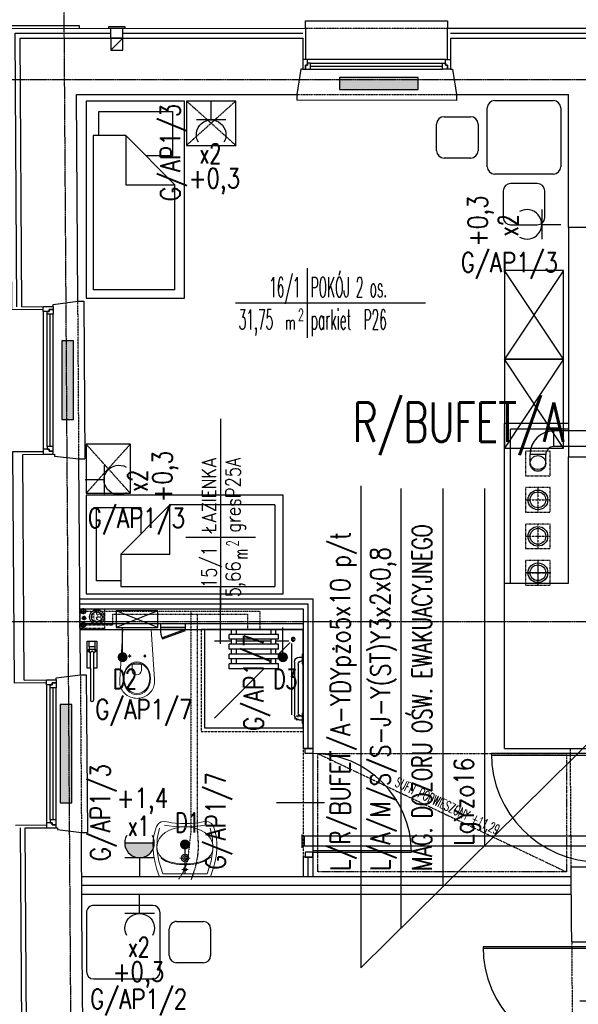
# Model space of a CAD drawing. Header units: inches. Extents: x -145354 to -97635, y 38777 to 78670.
# Tile 87 of 231: x -142799 to -142232, y 50668 to 51667. Entities that reach past the tile are written whole.
import ezdxf
from ezdxf.enums import TextEntityAlignment as Align

# ---------------------------------------------------------------- set-up
doc = ezdxf.new("R2010")
doc.units = ezdxf.units.IN
doc.header["$MEASUREMENT"] = 0
for name, pattern in [('00-inst$0$DASHDOT', [1, 0.5, -0.25, 0, -0.25]), ('CENTER', [2, 1.25, -0.25, 0.25, -0.25]), ('DASHDOT', [1, 0.5, -0.25, 0, -0.25]), ('DASHED', [0.75, 0.5, -0.25]), ('DASHED2', [0.375, 0.25, -0.125]), ('DIVIDE', [31.75, 12.7, -6.35, 0, -6.35, 0, -6.35]), ('HIDDEN', [0.375, 0.25, -0.125])]:
    doc.linetypes.add(name, pattern=pattern)
doc.layers.get('0').update_dxf_attribs({"color": 101})
for name, color, linetype in [('Drz---drzwi', 5, 'Continuous'), ('E-OPIS_POM', 6, 'Continuous'), ('E35', 6, 'Continuous'), ('E50', 3, 'Continuous'), ('Ins-kan', 54, 'Continuous'), ('Ins-went', 141, 'Continuous'), ('Ins-went-opis', 141, 'Continuous'), ('Ins-wod', 152, 'Continuous'), ('m-went-wywiew', 1, 'Continuous'), ('Mw-cr-rury', 160, 'DIVIDE'), ('Mw-wc-rury', 160, 'DASHDOT'), ('Okn---okna', 5, 'Continuous'), ('Os-osie glowne', 8, 'CENTER'), ('piony_K_nr', 240, 'Continuous'), ('Pzt-chodniki', 8, 'Continuous'), ('Pzt-drogi-hatch', 253, 'Continuous'), ('Sc-cegla pelna', 32, 'Continuous'), ('Sc-gazobeton', 45, 'Continuous'), ('Sc-gk', 120, 'Continuous'), ('Sc-gk-hatch', 8, 'Continuous'), ('Sc-izolacja term-obrys', 132, 'Continuous'), ('Sc-izolacja term-styropian', 151, 'STYROPIAN-KA'), ('Sc-kamien', 31, 'Continuous'), ('Sc-nad', 5, 'DASHED2'), ('Sc-nadproza kon', 5, 'DASHED2'), ('stelaż_wc', 64, 'Continuous'), ('Suf-widok', 8, 'Continuous'), ('W-idok', 9, 'Continuous'), ('W-otwor-strop', 126, 'Continuous'), ('Wyp-grzejniki', 56, 'Continuous'), ('Wyp-meble', 155, 'Continuous'), ('Wyp-sanitar', 131, 'Continuous')]:
    doc.layers.add(name, color=color, linetype=linetype)
doc.styles.add('KA wymiar', font='romans.shx', dxfattribs={"width": 0.6})
doc.styles.add('ROMANS', font='romans', dxfattribs={"width": 0.85})
doc.styles.add('TYTUL2', font='ARIAL.TTF')
doc.linetypes.add('BATTING', pattern='A,0.0001,-0.1,[134,ltypeshp.shx,S=0.1,R=0,X=-0.1,Y=0],-0.2,[134,ltypeshp.shx,S=0.1,R=180,X=0.1,Y=0],-0.1', length=0.4001)
doc.linetypes.add('STYROPIAN-KA', pattern='A,0.0001,-0.1,[135,ltypeshp.shx,S=0.1,R=0,X=-0.1,Y=0],0,[135,ltypeshp.shx,S=0.1,R=180,X=0.1,Y=0],-0.1', length=0.2001)

# ---------------------------------------------------------------- blocks, each defined once
blk = doc.blocks.new('pow')
for p, q in [((0, 0.523), (0, -0.523)), ((-1.075, 0), (1.78, 0))]:
    blk.add_line(p, q)
at = {"style": 'KA wymiar', "width": 0.6}
for s, height, p in [('2', 0.18, (-0.139, -0.27)), ('m', 0.21, (-0.333, -0.401))]:
    blk.add_text(s, height=height, dxfattribs=at).set_placement(p)
at = {"style": 'KA wymiar'}
for tag, width, p in [('01', 0.7, (-0.131, 0.084)), ('000.00', 0.6, (-0.364, -0.401))]:
    blk.add_attdef(tag, text='', height=0.3, dxfattribs=dict(at, width=width)).set_placement(p, align=Align.RIGHT)
blk.add_attdef('POMIESZCZENIE', (0.071, 0.084), '', height=0.3, dxfattribs=at)
at = {"style": 'KA wymiar', "width": 0.8}
blk.add_attdef('POSADZKA', (0.071, -0.401), '', height=0.3, dxfattribs=at)
blk = doc.blocks.new('g2')
at = {"layer": 'E35'}
blk.add_line((15, 19.27), (-15, 19.27), dxfattribs=at)
blk.add_arc((0, 34.27), 15, 150, 30, dxfattribs=at)
at = {"layer": 'E50'}
blk.add_line((0, 19.27), (0, 0), dxfattribs=at)
blk = doc.blocks.new('G1')
at = {"layer": 'E35'}
blk.add_hatch(color=256, dxfattribs=at).paths.add_polyline_path([(10, 22.85), (-10, 22.85, 1)])
for p, q in [((-10, 22.85), (10, 22.85)), ((10, 12.85), (-10, 12.85))]:
    blk.add_line(p, q, dxfattribs=at)
blk.add_arc((0, 22.85), 10, 150, 30, dxfattribs=at)
at = {"layer": 'E50'}
blk.add_line((0, 12.85), (0, 0), dxfattribs=at)
blk = doc.blocks.new('_0630_stolik_wyposazenie')
for p, q in [((-7.47, 37.33), (-67.2, 37.33)), ((-118.53, 21), (-91.47, 21)), ((-74.67, 29.87), (-74.67, -29.87)), ((0, -29.87), (0, 29.87)), ((-126, -13.53), (-126, 13.53)), ((-84, 13.53), (-84, -13.53)), ((-91.47, -21), (-118.53, -21)), ((-67.2, -37.33), (-7.47, -37.33))]:
    blk.add_line(p, q)
for centre, start, end in [((-67.2, 29.87), 90, 180), ((-7.47, 29.87), 0, 90), ((-118.53, 13.53), 90, 180), ((-91.47, 13.53), 0, 90), ((-118.53, -13.53), 180, 270), ((-91.47, -13.53), 270, 0), ((-67.2, -29.87), 180, 270), ((-7.47, -29.87), 270, 0)]:
    blk.add_arc(centre, 7.47, start, end)
blk = doc.blocks.new('loz033')
blk.add_lwpolyline([(0, 200), (100, 200), (100, 0), (0, 0)], close=True)
for points in [[(86.95, 164.84), (86.95, 189.43), (12.36, 189.43), (12.36, 144.44), (39.36, 144.44)], [(9.76, 114.84), (59.76, 164.84)], [(59.76, 164.84), (59.76, 114.84), (9.76, 114.84)], [(59.76, 164.84), (92.64, 164.84), (92.64, 8.3)], [(9.76, 8.3), (9.76, 114.84)], [(9.76, 8.3), (92.64, 8.3)]]:
    blk.add_lwpolyline(points)
blk = doc.blocks.new('_STOLIK')
for p, q in [((46815.26, 22383.48), (46842.33, 22383.48)), ((46807.8, 22348.94), (46807.8, 22376.01)), ((46849.8, 22376.01), (46849.8, 22348.94)), ((46842.33, 22341.48), (46815.26, 22341.48)), ((46791.46, 22264.94), (46791.46, 22324.68)), ((46798.93, 22332.14), (46858.66, 22332.14)), ((46866.13, 22324.68), (46866.13, 22264.94)), ((46774.5, 22315.81), (46747.43, 22315.81)), ((46739.96, 22308.34), (46739.96, 22281.28)), ((46781.96, 22281.28), (46781.96, 22308.34)), ((46747.43, 22273.81), (46774.5, 22273.81)), ((46858.66, 22257.48), (46798.93, 22257.48))]:
    blk.add_line(p, q)
for centre, start, end in [((46815.26, 22376.01), 90, 180), ((46842.33, 22376.01), 0, 90), ((46815.26, 22348.94), 180, 270), ((46842.33, 22348.94), 270, 0), ((46798.93, 22324.68), 90, 180), ((46858.66, 22324.68), 0, 90), ((46747.43, 22308.34), 90, 180), ((46774.5, 22308.34), 0, 90), ((46747.43, 22281.28), 180, 270), ((46774.5, 22281.28), 270, 0), ((46798.93, 22264.94), 180, 270), ((46858.66, 22264.94), 270, 0)]:
    blk.add_arc(centre, 7.47, start, end)
blk = doc.blocks.new('_szafka_nocna')
blk.add_lwpolyline([(-25, 0), (25, 0), (25, -45), (-25, -45)], close=True)
at = {"linetype": 'DASHED2'}
for points in [[(25, 0), (-25, -45)], [(-25, 0), (25, -45)]]:
    blk.add_lwpolyline(points, dxfattribs=at)
blk = doc.blocks.new('_0630_szafa_1os')
blk.add_lwpolyline([(-90, 0), (-90, -60), (0, -60), (0, 0)], close=True)
for points in [[(-90, 0), (0, -60)], [(0, 0), (-90, -60)]]:
    blk.add_lwpolyline(points)
blk = doc.blocks.new('_GJKHGJ')
at = {"ltscale": 25}
for p, q in [((-8, -5), (-8, 0)), ((-8, 0), (-8, -5)), ((0, 0), (-8, 0)), ((0, -5), (0, 0)), ((0, -5), (0, 0)), ((-8, -115), (-8, -5)), ((-8, -5), (0, -5)), ((-19.7, -60), (28.9, -60)), ((-8, -115), (0, -115)), ((-8, -120), (-8, -115)), ((0, -115), (0, -120)), ((0, -115), (0, -120)), ((0, -120), (-8, -120))]:
    blk.add_line(p, q, dxfattribs=at)
at = {"ltscale": 7}
for p, q in [((-8, -5), (-118, -5)), ((-8, -6.8), (-117.99, -6.8))]:
    blk.add_line(p, q, dxfattribs=at)
blk.add_arc((-8, -5), 110, 180, 270)
blk = doc.blocks.new('_0630_BRODZIK_NIEPELNOSPRAWNI')
for p, q in [((27.51, -5), (27.51, 0)), ((32.51, -5), (32.51, 0)), ((25.01, -10), (25.01, -5)), ((25.01, -5), (75.01, -5)), ((67.51, -5), (67.51, 0)), ((72.51, -5), (72.51, 0)), ((75.01, -10), (75.01, -5)), ((11.25, -86.65), (11.25, -14.3)), ((25.01, -25.01), (13.26, -13.26)), ((27.51, -11.56), (14.61, -11.56)), ((25.01, -10), (75.01, -10)), ((25.01, -20), (25.01, -15)), ((25.01, -15), (75.01, -15)), ((27.51, -15), (27.51, -10)), ((32.51, -15), (32.51, -10)), ((67.51, -11.56), (32.51, -11.56)), ((67.51, -15), (67.51, -10)), ((72.51, -15), (72.51, -10)), ((90.03, -11.56), (72.51, -11.56)), ((75.01, -20), (75.01, -15)), ((1.05, -25), (0.05, -25)), ((1.05, -25), (1.05, -35)), ((3.85, -28.1), (1.05, -28.1)), ((25.01, -20), (75.01, -20)), ((25.01, -30), (25.01, -25)), ((25.01, -25), (75.01, -25)), ((27.51, -25), (27.51, -20)), ((32.51, -25), (32.51, -20)), ((67.51, -25), (67.51, -20)), ((72.51, -25), (72.51, -20)), ((75.01, -30), (75.01, -25)), ((1.05, -35), (0.05, -35)), ((1.55, -31.9), (1.05, -31.9)), ((5.05, -35.4), (5.05, -84.6)), ((8.85, -33.1), (8.85, -86.9)), ((25.01, -30), (75.01, -30)), ((25.01, -40), (25.01, -35)), ((25.01, -35), (75.01, -35)), ((27.51, -35), (27.51, -30)), ((32.51, -35), (32.51, -30)), ((32.51, -35), (32.51, -30)), ((32.51, -32.51), (32.51, -32.5)), ((35, -35), (32.51, -32.51)), ((67.51, -35), (67.51, -30)), ((72.51, -35), (72.51, -30)), ((75.01, -40), (75.01, -35)), ((25.01, -40), (75.01, -40)), ((90.03, -90.03), (40, -40)), ((1.05, -85), (0.05, -85)), ((1.05, -85), (1.05, -95)), ((1.05, -88.1), (6.95, -88.08)), ((1.55, -88.1), (1.05, -88.1)), ((1.05, -91.9), (6.95, -91.93)), ((3.85, -91.9), (1.05, -91.9))]:
    blk.add_line(p, q)
blk.add_lwpolyline([(0, 0), (100, 0), (100, -100), (0, -100)], close=True)
at = {"linetype": 'DASHED', "ltscale": 0.5}
blk.add_lwpolyline([(103.5, 0), (103.5, -103.5), (0, -103.5)], dxfattribs=at)
for points in [[(100, 0), (103.5, 0)], [(1.05, -95), (0.05, -95)], [(0, -100), (0, -103.5)]]:
    blk.add_lwpolyline(points)
at = {"const_width": 0.35}
blk.add_lwpolyline([(6.95, -88.08, 1), (6.95, -91.93, 1)], format="xyb", close=True, dxfattribs=at)
for radius in [1.9, 0.901]:
    blk.add_circle((10, -10), radius)
for centre, radius, start, end in [((3.85, -33.1), 5, 0, 90), ((1.55, -35.4), 3.5, 0, 90), ((1.55, -84.6), 3.5, 270, 0), ((3.85, -86.9), 5, 270, 0)]:
    blk.add_arc(centre, radius, start, end)
blk = doc.blocks.new('_0630_UMYWALKA_NIEPEŁNOSPRAWNY')
at = {"lineweight": 0}
for points in [[(0, -54.01), (4.6, -54.04), (9.42, -54.29), (13.64, -54.72), (16.46, -55.28), (20.4, -56.01), (23.99, -55.58), (26.93, -53.97), (28.88, -51.12), (30.72, -45.51), (31.92, -39.69), (32.47, -33.64), (32.39, -27.38), (31.68, -20.89), (30.35, -14.17), (28.39, -7.2), (25.81, 0), (0, 0), (-25.81, 0), (-28.39, -7.2), (-30.35, -14.17), (-31.68, -20.89), (-32.39, -27.38), (-32.47, -33.64), (-31.92, -39.69), (-30.72, -45.51), (-28.88, -51.12), (-26.93, -53.97), (-23.99, -55.58), (-20.4, -56.01), (-16.46, -55.28), (-13.64, -54.72), (-9.42, -54.29), (-4.6, -54.04), (0, -54.01)], [(0, -5.72), (0.68, -5.86), (1.24, -6.24), (1.61, -6.8), (1.75, -7.48), (1.61, -8.16), (1.24, -8.71), (0.68, -9.09), (0, -9.23), (-0.68, -9.09), (-1.24, -8.71), (-1.61, -8.16), (-1.75, -7.48), (-1.61, -6.8), (-1.24, -6.24), (-0.68, -5.86), (0, -5.72)], [(0, -15.26), (1.46, -15.56), (2.65, -16.36), (3.46, -17.56), (3.75, -19.01), (3.46, -20.47), (2.65, -21.66), (1.46, -22.47), (0, -22.76), (-1.46, -22.47), (-2.65, -21.66), (-3.46, -20.47), (-3.75, -19.01), (-3.46, -17.56), (-2.65, -16.36), (-1.46, -15.56), (0, -15.26)], [(0, -16.71), (0.89, -16.89), (1.63, -17.39), (2.12, -18.12), (2.3, -19.01), (2.12, -19.91), (1.63, -20.64), (0.89, -21.13), (0, -21.31), (-0.89, -21.13), (-1.63, -20.64), (-2.12, -19.91), (-2.3, -19.01), (-2.12, -18.12), (-1.63, -17.39), (-0.89, -16.89), (0, -16.71)]]:
    blk.add_lwpolyline(points, close=True, dxfattribs=at)
for points in [[(25.67, -49.28), (28.14, -38.98), (28.45, -27.74), (26.59, -15.65), (22.51, -2.8), (0, -2.8), (-22.51, -2.8), (-26.59, -15.65), (-28.45, -27.74), (-28.14, -38.98), (-25.67, -49.28)], [(-3.25, -7.48), (3.25, -7.48)], [(0, -10.73), (0, -4.22)], [(-28.45, -30.14), (-27.86, -25.83), (-26.17, -22.22), (-23.51, -19.26), (-20, -16.92), (-15.76, -15.17), (-10.92, -13.96), (-5.6, -13.26), (0.07, -13.04), (5.74, -13.26), (11.05, -13.96), (15.89, -15.17), (20.13, -16.92), (23.64, -19.26), (26.3, -22.22), (27.99, -25.83), (28.58, -30.14)], [(-24.26, -18.74), (-19.75, -15.71), (-14.01, -13.63), (-7.31, -12.42), (0.07, -12.04), (7.44, -12.42), (14.14, -13.63), (19.88, -15.71), (24.39, -18.74)], [(5.34, -19.01), (-5.34, -19.01)], [(0, -24.26), (0, -13.76)], [(-28.45, -30.14), (-27.86, -34.42), (-26.18, -38.33), (-23.53, -41.81), (-20.04, -44.79), (-15.81, -47.22), (-10.99, -49.04), (-5.68, -50.17), (-0.02, -50.56), (5.66, -50.17), (10.98, -49.04), (15.83, -47.22), (20.09, -44.79), (23.61, -41.81), (26.29, -38.33), (27.99, -34.42), (28.58, -30.14)], [(20.64, -52.51), (15.94, -51.63), (10.86, -51.08), (5.51, -50.74), (0.02, -50.52), (-5.48, -50.74), (-10.83, -51.08), (-15.91, -51.63), (-20.61, -52.51)]]:
    blk.add_lwpolyline(points, dxfattribs=at)
at = {"lineweight": 0, "const_width": 0.282}
for points in [[(-0.13, -20.35), (-0.13, -20.35)], [(-0.07, -21.39), (-0.07, -21.39)]]:
    blk.add_lwpolyline(points, dxfattribs=at)
blk = doc.blocks.new('_0630_DRZWI_100')
at = {"ltscale": 25}
for p, q in [((-4, -5), (-4, 0)), ((-4, 0), (-4, -5)), ((4, 0), (-4, 0)), ((4, -5), (4, 0)), ((4, -5), (4, 0)), ((-4, -105), (-4, -5)), ((-4, -5), (4, -5)), ((-15.7, -55), (32.9, -55)), ((-4, -105), (4, -105)), ((-4, -110), (-4, -105)), ((4, -105), (4, -110)), ((4, -105), (4, -110)), ((4, -110), (-4, -110))]:
    blk.add_line(p, q, dxfattribs=at)
at = {"ltscale": 7}
for p, q in [((-4, -5), (-104, -5)), ((-4, -6.8), (-103.98, -6.8))]:
    blk.add_line(p, q, dxfattribs=at)
blk.add_arc((-4, -5), 100, 180, 270)
blk = doc.blocks.new('ramiak_okna')
at = {"layer": 'Okn---okna'}
for p, q in [((145, 10), (5, 10)), ((8, 6), (142, 6)), ((8, 3), (142, 3)), ((8, 0), (142, 0))]:
    blk.add_line(p, q, dxfattribs=at)
for points in [[(5, 10), (0, 10), (0, 0), (3, 0), (3, 4), (5, 4)], [(145, 10), (150, 10), (150, 0), (147, 0), (147, 4), (145, 4)], [(8, 6), (5, 6), (5, 4), (3, 4), (3, 0), (5, 0), (8, 0)], [(142, 6), (145, 6), (145, 4), (147, 4), (147, 0), (145, 0), (142, 0)]]:
    blk.add_lwpolyline(points, close=True, dxfattribs=at)
blk = doc.blocks.new('_gslkflhklgj')
at = {"linetype": '00-inst$0$DASHDOT', "ltscale": 5}
for p, q in [((7.5, 0), (-7.5, 0)), ((0, -7.5), (0, 7.5))]:
    blk.add_line(p, q, dxfattribs=at)
for radius in [7.5, 5.5]:
    blk.add_circle((0, 0), radius)
blk = doc.blocks.new('_0630_WC_NIEPEŁNOSPRAWNY')
at = {"lineweight": 0}
for p, q in [((-14.26, 0), (-17.49, -45.7)), ((-14.26, 0), (14.26, 0)), ((14.26, 0), (17.15, -45.7)), ((-8.01, -26.98), (-9.42, -26.98)), ((-8.01, -26.98), (-8.01, -25.54)), ((-8.01, -26.98), (-6.53, -26.98)), ((-8.01, -26.98), (-8.01, -28.41)), ((7.49, -26.98), (6.08, -26.98)), ((7.49, -26.98), (7.49, -25.54)), ((7.49, -26.98), (8.97, -26.98)), ((7.49, -26.98), (7.49, -28.41)), ((-4.44, -36.51), (-4.44, -41.77)), ((-3.5, -35.21), (4, -35.21)), ((4.94, -36.51), (4.94, -41.77)), ((-17.49, -45.7), (-17.82, -50.14)), ((17.15, -45.7), (17.52, -50.14)), ((-17.82, -50.14), (-17.77, -54.69)), ((-17.77, -54.69), (-17.51, -56.08)), ((-17.51, -56.08), (-17.12, -57.53)), ((-17.12, -57.53), (-16.6, -58.93)), ((-16.6, -58.93), (-15.97, -60.29)), ((16.6, -58.93), (15.97, -60.29)), ((17.12, -57.53), (16.6, -58.93)), ((17.51, -56.08), (17.12, -57.53)), ((17.52, -50.14), (17.47, -54.69)), ((17.47, -54.69), (17.51, -56.08)), ((-15.97, -60.29), (-15.22, -61.59)), ((-15.22, -61.59), (-14.37, -62.83)), ((-14.37, -62.83), (-13.41, -63.99)), ((-13.41, -63.99), (-11.77, -65.6)), ((-11.77, -65.6), (-10, -66.94)), ((-10, -66.94), (-8.71, -67.72)), ((-8.71, -67.72), (-6.54, -68.77)), ((-6.54, -68.77), (-5.07, -69.25)), ((-5.07, -69.25), (-3.02, -69.72)), ((-3.02, -69.72), (-1.52, -69.92)), ((-1.52, -69.92), (0, -70)), ((1.52, -69.92), (0, -70)), ((3.02, -69.72), (1.52, -69.92)), ((5.07, -69.25), (3.02, -69.72)), ((6.54, -68.77), (5.07, -69.25)), ((8.71, -67.72), (6.54, -68.77)), ((10, -66.94), (8.71, -67.72)), ((11.77, -65.6), (10, -66.94)), ((13.41, -63.99), (11.77, -65.6)), ((14.37, -62.83), (13.41, -63.99)), ((15.22, -61.59), (14.37, -62.83)), ((15.97, -60.29), (15.22, -61.59))]:
    blk.add_line(p, q, dxfattribs=at)
for centre, radius, start, end in [((-3.24, -36.39), 1.2, 102.23395, 185.88986), ((3.75, -36.39), 1.2, 354.11014, 77.76605), ((0.25, -41.54), 4.7, 182.80221, 357.19779)]:
    blk.add_arc(centre, radius, start, end, dxfattribs=at)
for centre in [(-8.01, -26.98), (7.49, -26.98)]:
    blk.add_ellipse(centre, major_axis=(0.599, 0.599), ratio=1, start_param=5.497787, end_param=11.780972, dxfattribs=at)
for centre, major_axis, ratio in [((0.05, -49.75), (0, -16.75), 0.823529), ((0.05, -49.5), (0, -15.54), 0.845174)]:
    blk.add_ellipse(centre, major_axis=major_axis, ratio=ratio, dxfattribs=at)
blk = doc.blocks.new('kan_160')
at = {"layer": 'Ins-went-opis'}
for p, q in [((0, 13), (0, -13)), ((-13, 0), (13, 0))]:
    blk.add_line(p, q, dxfattribs=at)
for radius in [10, 8]:
    blk.add_circle((0, 0), radius, dxfattribs=at)
blk = doc.blocks.new('W160')
at = {"layer": 'm-went-wywiew', "color": 254, "linetype": 'HIDDEN'}
for p, q in [((-141996.39, 41106.12), (-141996.39, 41081.57)), ((-142008.66, 41093.85), (-141984.11, 41093.85))]:
    blk.add_line(p, q, dxfattribs=at)
at = {"layer": 'm-went-wywiew', "color": 254}
blk.add_circle((-141996.39, 41093.85), 10, dxfattribs=at)
at = {"layer": 'm-went-wywiew'}
blk.add_circle((-141996.39, 41093.85), 8, dxfattribs=at)
blk = doc.blocks.new('grzejnik_100')
at = {"layer": 'Wyp-grzejniki'}
h = blk.add_hatch(dxfattribs=at)
h.set_pattern_fill('DOTS', color=256, scale=0.5, style=0)
h.set_pattern_definition([(0, (-77492.90915, 37823.9399), (0.396875, 0.79375), [0, -0.79375])])
h.paths.add_polyline_path([(0, -100), (12, -100), (12, 0), (0, 0)])
blk.add_lwpolyline([(12, 0), (0, 0), (0, -100), (12, -100)], close=True, dxfattribs=at)
blk = doc.blocks.new('rewizja')
at = {"layer": 'Wyp-meble'}
for p, q in [((-25, 6), (-25, 0)), ((-25, 6), (0, 6)), ((-25, 4), (-25, 2)), ((0, 2), (-25, 2)), ((0, 6), (0, 0)), ((0, 0), (-25, 0))]:
    blk.add_line(p, q, dxfattribs=at)
blk.add_lwpolyline([(-23.15, -9.49), (0.34, -0.94), (0, 0), (-23.49, -8.55)], close=True, dxfattribs=at)
blk.add_arc((0, 0), 25, 180, 202.29244, dxfattribs=at)
blk = doc.blocks.new('pion_woda')
at = {"layer": 'Ins-wod'}
for p, q in [((3, 0), (-3, 0)), ((0, 3), (0, -3))]:
    blk.add_line(p, q, dxfattribs=at)
for centre, radius in [((0, 0.02), 2.55), ((0, 0), 2)]:
    blk.add_circle(centre, radius, dxfattribs=at)
blk = doc.blocks.new('pion_mały')
at = {"layer": 'Ins-wod'}
for p, q in [((0, 2.08), (0, -2.12)), ((2.1, -0.02), (-2.1, -0.02))]:
    blk.add_line(p, q, dxfattribs=at)
for centre, radius in [((0, 0), 1.79), ((0, -0.02), 1.4)]:
    blk.add_circle(centre, radius, dxfattribs=at)
blk = doc.blocks.new('piony_W')
for name, p in [('pion_woda', (-6.91, 0.76)), ('pion_mały', (0, 0.02)), ('pion_woda', (6.91, 0.76))]:
    blk.add_blockref(name, p)
blk = doc.blocks.new('barierka_stojąca')
at = {"layer": 'Wyp-sanitar'}
for p, q in [((0, -27.41), (0, 0)), ((0, 0), (9.97, 0)), ((1.99, -5.98), (1.99, 0)), ((1.99, 0), (7.98, 0)), ((7.98, 0), (7.98, -5.98)), ((9.97, 0), (9.97, -27.41)), ((0.66, -9.69), (0.65, -9.74)), ((0.65, -9.74), (0.65, -9.8)), ((0.65, -9.8), (0.65, -9.85)), ((0.65, -9.85), (0.66, -9.91)), ((0.68, -9.64), (0.66, -9.69)), ((0.66, -9.91), (0.68, -9.96)), ((0.69, -9.59), (0.68, -9.64)), ((0.68, -9.96), (0.69, -10.01)), ((0.72, -9.54), (0.69, -9.59)), ((0.74, -9.5), (0.72, -9.54)), ((0.78, -9.45), (0.74, -9.5)), ((0.81, -9.42), (0.78, -9.45)), ((0.85, -9.38), (0.81, -9.42)), ((0.89, -9.35), (0.85, -9.38)), ((0.94, -9.32), (0.89, -9.35)), ((0.98, -9.3), (0.94, -9.32)), ((1.03, -9.28), (0.98, -9.3)), ((1.08, -9.27), (1.03, -9.28)), ((1.14, -9.26), (1.08, -9.27)), ((1.19, -9.26), (1.14, -9.26)), ((1.19, -9.26), (1.19, -9.26)), ((1.22, -9.05), (1.22, -10.55)), ((1.71, -9.05), (1.22, -9.05)), ((1.22, -9.41), (1.71, -9.41)), ((1.71, -10.55), (1.71, -9.05)), ((7.98, -5.98), (1.99, -5.98)), ((1.99, -6), (1.99, -11.47)), ((2.03, -8.16), (7.98, -8.16)), ((3.34, -11.47), (5.04, -9.84)), ((5.04, -9.84), (6.63, -11.46)), ((7.98, -6), (7.98, -11.46)), ((8.26, -9.05), (8.26, -10.55)), ((8.76, -9.05), (8.26, -9.05)), ((8.76, -9.41), (8.26, -9.41)), ((8.76, -10.55), (8.76, -9.05)), ((8.78, -9.26), (8.78, -9.26)), ((8.78, -9.26), (8.84, -9.26)), ((8.84, -9.26), (8.89, -9.27)), ((8.89, -9.27), (8.94, -9.28)), ((8.94, -9.28), (8.99, -9.3)), ((8.99, -9.3), (9.04, -9.32)), ((9.04, -9.32), (9.09, -9.35)), ((9.09, -9.35), (9.13, -9.38)), ((9.13, -9.38), (9.17, -9.42)), ((9.17, -9.42), (9.2, -9.45)), ((9.2, -9.45), (9.23, -9.5)), ((9.23, -9.5), (9.26, -9.54)), ((9.26, -9.54), (9.28, -9.59)), ((9.28, -9.59), (9.3, -9.64)), ((9.3, -9.96), (9.28, -10.01)), ((9.3, -9.64), (9.31, -9.69)), ((9.31, -9.91), (9.3, -9.96)), ((9.31, -9.69), (9.32, -9.74)), ((9.32, -9.85), (9.31, -9.91)), ((9.32, -9.74), (9.32, -9.8)), ((9.32, -9.8), (9.32, -9.85)), ((0.69, -10.01), (0.72, -10.06)), ((0.72, -10.06), (0.74, -10.1)), ((0.74, -10.1), (0.78, -10.14)), ((0.78, -10.14), (0.81, -10.18)), ((0.81, -10.18), (0.85, -10.22)), ((0.85, -10.22), (0.89, -10.25)), ((0.89, -10.25), (0.94, -10.28)), ((0.94, -10.28), (0.98, -10.3)), ((0.98, -10.3), (1.03, -10.32)), ((1.03, -10.32), (1.08, -10.33)), ((1.08, -10.33), (1.14, -10.34)), ((1.22, -10.19), (1.71, -10.19)), ((1.22, -10.55), (1.71, -10.55)), ((1.99, -11.47), (3.34, -11.47)), ((3.34, -27.41), (3.34, -11.47)), ((6.63, -11.46), (6.63, -27.41)), ((6.63, -11.46), (7.98, -11.46)), ((8.76, -10.19), (8.26, -10.19)), ((8.26, -10.55), (8.76, -10.55)), ((8.89, -10.33), (8.84, -10.34)), ((8.94, -10.32), (8.89, -10.33)), ((8.99, -10.3), (8.94, -10.32)), ((9.04, -10.28), (8.99, -10.3)), ((9.09, -10.25), (9.04, -10.28)), ((9.13, -10.22), (9.09, -10.25)), ((9.17, -10.18), (9.13, -10.22)), ((9.2, -10.14), (9.17, -10.18)), ((9.23, -10.1), (9.2, -10.14)), ((9.26, -10.06), (9.23, -10.1)), ((9.28, -10.01), (9.26, -10.06)), ((3.34, -27.41), (0, -27.41)), ((3.34, -27.41), (3.34, -59.87)), ((9.97, -27.41), (6.64, -27.41)), ((6.64, -27.41), (6.64, -59.87))]:
    blk.add_line(p, q, dxfattribs=at)
blk.add_arc((4.99, -59.87), 1.65, 180, 0, dxfattribs=at)
blk = doc.blocks.new('G_80')
at = {"layer": 'Wyp-grzejniki'}
h = blk.add_hatch(dxfattribs=at)
h.set_pattern_fill('DOTS', color=256, scale=0.5, angle=90, style=0)
h.set_pattern_definition([(90, (-37823.9399, -77504.90915), (-0.79375, 0.396875), [0, -0.79375])])
h.paths.add_polyline_path([(80, -12), (80, 0), (0, 0), (0, -12)])
blk.add_lwpolyline([(0, 0), (0, -12), (80, -12), (80, 0)], close=True, dxfattribs=at)

msp = doc.modelspace()

# ---------------------------------------------------------------- linework, layer by layer
at = {"layer": 'E-OPIS_POM'}
msp.add_line((-142595.41, 51092.08), (-142595.41, 51033.99), dxfattribs=at)
at = {"layer": 'E35'}
for p, q in [((-142452.77, 51194.5), (-142452.77, 50705.23)), ((-142412.1, 51191.56), (-142412.1, 50745.43)), ((-142369.62, 51191.56), (-142369.62, 50787.42)), ((-142327.15, 51191.56), (-142327.15, 50829.4)), ((-142452.77, 50705.23), (-142079.98, 51073.7)), ((-142694.64, 51020.53), (-142694.64, 51050.53)), ((-142531.82, 51020.53), (-142531.82, 51050.53)), ((-142631.35, 50830.5), (-142631.35, 50800.5))]:
    msp.add_line(p, q, dxfattribs=at)
at = {"layer": 'E35', "const_width": 5}
for points in [[(-142694.64, 51023.03, 1), (-142694.64, 51018.03, 1)], [(-142531.82, 51023.03, 1), (-142531.82, 51018.03, 1)], [(-142631.35, 50828, -1), (-142631.35, 50833, -1)]]:
    msp.add_lwpolyline(points, format="xyb", close=True, dxfattribs=at)
at = {"layer": 'Ins-went'}
for p, q in [((-142694.46, 51648.7), (-142706.46, 51636.7)), ((-142193.85, 51250.19), (-142256.95, 51250.19)), ((-142256.95, 51234.19), (-142256.95, 51250.19)), ((-142193.85, 51234.19), (-142256.95, 51234.19)), ((-142280.95, 51217.19), (-142280.95, 51226.19)), ((-142264.95, 51226.19), (-142280.95, 51226.19)), ((-142264.95, 51217.19), (-142264.95, 51226.19)), ((-142512.41, 50827.09), (-142512.41, 50840.59)), ((-142510.41, 50838.84), (-142512.41, 50838.84)), ((-142116.71, 50838.84), (-142510.41, 50838.84)), ((-142510.41, 50838.84), (-142510.41, 50828.84)), ((-142510.41, 50828.84), (-142512.41, 50828.84)), ((-142116.71, 50828.84), (-142510.41, 50828.84))]:
    msp.add_line(p, q, dxfattribs=at)
for points in [[(-142705.46, 51658.7), (-142708.46, 51658.7), (-142708.46, 51660.7), (-142692.46, 51660.7), (-142692.46, 51658.7)], [(-142706.46, 51636.7), (-142694.46, 51636.7), (-142694.46, 51648.7), (-142706.46, 51648.7)]]:
    msp.add_lwpolyline(points, close=True, dxfattribs=at)
for points in [[(-142706.46, 51648.7), (-142706.46, 51658.7)], [(-142694.46, 51648.7), (-142694.46, 51658.7)]]:
    msp.add_lwpolyline(points, dxfattribs=at)
msp.add_circle((-142272.95, 51217.19), 8, dxfattribs=at)
for radius in [24, 8]:
    msp.add_arc((-142256.95, 51226.19), radius, 90, 180, dxfattribs=at)
msp.add_ellipse((-142272.95, 51217.19), major_axis=(8, 0), ratio=0.75, start_param=3.141593, end_param=6.283185, dxfattribs=at)
at = {"layer": 'Mw-cr-rury', "ltscale": 0.03}
for p, q in [((-142732.55, 51067.15), (-142555.21, 51067.15)), ((-142625.27, 51067.15), (-142625.27, 50843.6)), ((-142555.21, 51067.15), (-142555.21, 51048.7))]:
    msp.add_line(p, q, dxfattribs=at)
msp.add_spline([(-142625.27, 50843.6), (-142627.04, 50828.92), (-142631.4, 50806.08), (-142637.65, 50795.2)], degree=3, dxfattribs=at)
at = {"layer": 'Mw-wc-rury'}
for p, q in [((-142704.57, 51053.33), (-142704.57, 51064.07)), ((-142704.57, 51064.07), (-142567.67, 51064.07)), ((-142618.72, 50843.6), (-142618.72, 51064.07)), ((-142567.67, 51064.07), (-142567.67, 51048.7)), ((-142732.55, 51053.33), (-142704.57, 51053.33))]:
    msp.add_line(p, q, dxfattribs=at)
msp.add_spline([(-142618.72, 50843.6), (-142618.06, 50824.84), (-142622.14, 50803.36), (-142625.14, 50794.65)], degree=3, dxfattribs=at)
at = {"layer": 'Okn---okna'}
for p, q in [((-142366.78, 51627.22), (-142506.78, 51627.22)), ((-142503.78, 51623.22), (-142369.78, 51623.22)), ((-142503.78, 51620.22), (-142369.78, 51620.22)), ((-142503.78, 51617.22), (-142369.78, 51617.22))]:
    msp.add_line(p, q, dxfattribs=at)
for points in [[(-142506.78, 51627.22), (-142511.78, 51627.22), (-142511.78, 51617.22), (-142508.78, 51617.22), (-142508.78, 51621.22), (-142506.78, 51621.22)], [(-142503.78, 51623.22), (-142506.78, 51623.22), (-142506.78, 51621.22), (-142508.78, 51621.22), (-142508.78, 51617.22), (-142506.78, 51617.22), (-142503.78, 51617.22)], [(-142369.78, 51623.22), (-142366.78, 51623.22), (-142366.78, 51621.22), (-142364.78, 51621.22), (-142364.78, 51617.22), (-142366.78, 51617.22), (-142369.78, 51617.22)], [(-142366.78, 51627.22), (-142361.78, 51627.22), (-142361.78, 51617.22), (-142364.78, 51617.22), (-142364.78, 51621.22), (-142366.78, 51621.22)]]:
    msp.add_lwpolyline(points, close=True, dxfattribs=at)
at = {"layer": 'Os-osie glowne'}
msp.add_line((-142728.7, 47893.27), (-142756.04, 51985.69), dxfattribs=at)
for points in [[(-143318.47, 51606.7), (-138010.88, 51606.7)], [(-143318.47, 51056.7), (-138010.88, 51056.7)]]:
    msp.add_lwpolyline(points, dxfattribs=at)
at = {"layer": 'Pzt-chodniki'}
msp.add_lwpolyline([(-139994.38, 52083.69), (-142783.84, 52083.69, 0.414214), (-143283.84, 51583.69), (-143283.84, 48673.69)], format="xyb", dxfattribs=at)
for centre, radius in [((-142703.84, 51503.69), 1120), ((-142703.84, 51503.69), 1100), ((-142783.84, 51583.69), 520)]:
    msp.add_arc(centre, radius, 90, 180, dxfattribs=at)
at = {"layer": 'Pzt-drogi-hatch', "linetype": 'DASHDOT', "ltscale": 4}
msp.add_lwpolyline([(-137959.87, 50766.42), (-137959.87, 51503.69, 0.414214), (-138809.87, 52353.69), (-142703.84, 52353.69, 0.414214), (-143553.84, 51503.69), (-143553.84, 47333.55, 0.414215), (-142703.83, 46483.55), (-142355.98, 46483.55)], format="xyb", dxfattribs=at)
at = {"layer": 'Sc-cegla pelna'}
for p, q in [((-142741.41, 51591.7), (-142517.78, 51591.7)), ((-142740.01, 51381.7), (-142741.41, 51591.7)), ((-142355.79, 51591.7), (-142241.79, 51591.7)), ((-142241.79, 51456.7), (-142241.79, 51591.7)), ((-142195.5, 51456.7), (-142241.79, 51456.7)), ((-142737.48, 51002.63), (-142738.94, 51221.7)), ((-142241.79, 51095.7), (-142241.79, 51223.7)), ((-142241.79, 51223.7), (-142208.94, 51223.7)), ((-142306.79, 50927.7), (-142306.79, 51095.7)), ((-142306.79, 51095.7), (-142241.79, 51095.7)), ((-142241.79, 51095.7), (-142241.79, 51095.7)), ((-142306.79, 50927.7), (-142191.95, 50927.7)), ((-142791.66, 50580.36), (-142793.44, 50847.24)), ((-142735.87, 50761.7), (-142736.41, 50842.76)), ((-142238.79, 50751.4), (-142239.16, 50807.7)), ((-142239.16, 50807.7), (-142191.16, 50807.7)), ((-142734.68, 50583.7), (-142735.87, 50761.7)), ((-142238.65, 50731.7), (-142238.79, 50751.4)), ((-142238.65, 50731.7), (-142190.65, 50731.7))]:
    msp.add_line(p, q, dxfattribs=at)
for points in [[(-142796.97, 51376.24), (-142798.79, 51648.7), (-142511.78, 51648.73)], [(-142511.78, 51648.73), (-142511.78, 51617.22), (-142513.78, 51617.22), (-142517.78, 51591.7)], [(-142361.78, 51648.75), (-141922.4, 51648.81)], [(-142361.78, 51648.75), (-142361.78, 51617.22), (-142359.78, 51617.22), (-142355.79, 51591.7)], [(-142796.97, 51376.24), (-142765.14, 51376.5), (-142765.16, 51378.5), (-142740.01, 51381.7)], [(-142795.97, 51226.24), (-142763.93, 51226.5), (-142763.91, 51224.5), (-142738.94, 51221.7)], [(-142794.44, 50997.23), (-142795.97, 51226.24)], [(-142794.44, 50997.23), (-142762.07, 50997.5), (-142762.09, 50999.5), (-142737.48, 51002.63)], [(-142793.44, 50847.24), (-142760.86, 50847.5), (-142760.84, 50845.5), (-142736.41, 50842.76)]]:
    msp.add_lwpolyline(points, dxfattribs=at)
at = {"layer": 'Sc-gazobeton'}
msp.add_line((-142241.79, 51456.7), (-142241.79, 51223.7), dxfattribs=at)
at = {"layer": 'Sc-gk'}
for p, q in [((-142306.79, 51095.7), (-142306.79, 51257.82)), ((-142241.79, 51257.82), (-142306.79, 51257.82)), ((-142300.79, 51095.7), (-142300.79, 51251.82)), ((-142241.79, 51251.82), (-142300.79, 51251.82)), ((-142737.99, 51079.7), (-142501.41, 51079.7)), ((-142501.41, 51079.7), (-142501.41, 50927.7)), ((-142737.92, 51069.7), (-142511.41, 51069.7)), ((-142511.41, 51069.7), (-142511.41, 50927.7)), ((-142737.75, 51054.7), (-142511.41, 51054.7)), ((-142737.75, 51048.7), (-142511.41, 51048.7)), ((-142501.41, 50927.7), (-142511.41, 50927.7)), ((-142501.41, 50817.7), (-142511.41, 50817.7)), ((-142511.41, 50817.7), (-142511.41, 50797.7)), ((-142501.41, 50817.7), (-142501.41, 50797.7)), ((-142239.1, 50797.7), (-142736.11, 50797.7)), ((-142238.98, 50779.7), (-142735.99, 50779.7))]:
    msp.add_line(p, q, dxfattribs=at)
at = {"layer": 'Sc-gk-hatch', "linetype": 'BATTING', "ltscale": 0.22}
for p, q in [((-142737.92, 51074.7), (-142506.41, 51074.7)), ((-142506.41, 51074.7), (-142506.41, 50927.7)), ((-142506.41, 50817.7), (-142506.41, 50797.7))]:
    msp.add_line(p, q, dxfattribs=at)
at = {"layer": 'Sc-gk-hatch', "linetype": 'BATTING', "ltscale": 0.3}
msp.add_line((-142239.08, 50788.7), (-142736.03, 50788.7), dxfattribs=at)
at = {"layer": 'Sc-izolacja term-obrys'}
msp.add_line((-142803.46, 50850.15), (-142772.07, 50850.41), dxfattribs=at)
for points in [[(-142775.14, 51373.41), (-142806.95, 51373.16), (-142808.86, 51658.7), (-142508.78, 51658.73), (-142508.78, 51627.22)], [(-142364.78, 51627.22), (-142364.78, 51658.75), (-141919.4, 51658.81), (-141919.4, 51627.18)], [(-142508.78, 51621.22), (-142508.78, 51617.22)], [(-142364.78, 51617.22), (-142364.78, 51621.22)], [(-142772.07, 50994.41), (-142804.42, 50994.15), (-142805.99, 51229.16), (-142775.14, 51229.41)]]:
    msp.add_lwpolyline(points, dxfattribs=at)
at = {"layer": 'Sc-izolacja term-styropian', "linetype": 'BATTING', "ltscale": 0.25}
msp.add_line((-142796.59, 50571.28), (-142798.44, 50847.2), dxfattribs=at)
for points in [[(-142801.97, 51376.2), (-142803.83, 51653.7), (-142706.46, 51653.71)], [(-142694.46, 51653.71), (-142511.79, 51653.73)], [(-142361.79, 51653.75), (-141922.4, 51653.81)]]:
    msp.add_lwpolyline(points, dxfattribs=at)
at = {"layer": 'Sc-kamien'}
msp.add_lwpolyline([(-142808.39, 51588.7), (-142811.39, 51588.7), (-142811.88, 51661.7), (-142738.88, 51661.71), (-142738.88, 51658.71)], dxfattribs=at)
at = {"layer": 'Sc-nad'}
msp.add_line((-142511.41, 50927.7), (-142511.41, 50817.7), dxfattribs=at)
at = {"layer": 'Sc-nad', "ltscale": 4}
msp.add_line((-142239.16, 50807.7), (-142239.96, 50927.7), dxfattribs=at)
at = {"layer": 'Sc-nadproza kon', "linetype": 'DASHDOT', "ltscale": 0.5}
for p, q in [((-142508.78, 51658.73), (-142364.78, 51658.75)), ((-142517.78, 51591.7), (-142355.79, 51591.7)), ((-142738.94, 51221.7), (-142740.01, 51381.7)), ((-142737.48, 51002.63), (-142736.41, 50842.76))]:
    msp.add_line(p, q, dxfattribs=at)
for points in [[(-142241.79, 51456.7), (-142241.79, 51223.7)], [(-142238.65, 50731.7), (-142237.85, 50611.7)]]:
    msp.add_lwpolyline(points, dxfattribs=at)
at = {"layer": 'stelaż_wc', "ltscale": 5}
for p, q in [((-142658.75, 51050.7), (-142701.25, 51067.7)), ((-142658.75, 51067.7), (-142701.25, 51050.7))]:
    msp.add_line(p, q, dxfattribs=at)
msp.add_lwpolyline([(-142701.25, 51050.7), (-142658.75, 51050.7), (-142658.75, 51067.7), (-142701.25, 51067.7)], close=True, dxfattribs=at)
at = {"layer": 'Suf-widok', "linetype": 'DIVIDE', "ltscale": 0.02}
msp.add_line((-142496.41, 50922.7), (-142244.1, 50802.7), dxfattribs=at)
msp.add_lwpolyline([(-142496.41, 50922.7), (-142244.1, 50922.7), (-142244.1, 50802.7), (-142496.41, 50802.7)], close=True, dxfattribs=at)
at = {"layer": 'W-idok'}
for p, q in [((-142508.78, 51658.73), (-142508.78, 51666.23)), ((-142508.78, 51666.23), (-142364.78, 51666.23)), ((-142364.78, 51666.23), (-142364.78, 51658.75)), ((-142734.01, 51381.74), (-142732.94, 51221.74)), ((-142731.48, 51002.67), (-142730.41, 50842.67))]:
    msp.add_line(p, q, dxfattribs=at)
for points in [[(-142517.78, 51591.7), (-142517.78, 51585.69)], [(-142355.78, 51591.63), (-142355.78, 51585.63), (-142517.78, 51585.69)], [(-142740.01, 51381.7), (-142734.01, 51381.74)], [(-142738.94, 51221.7), (-142732.94, 51221.74)], [(-142737.48, 51002.63), (-142731.48, 51002.67)], [(-142736.41, 50842.63), (-142730.41, 50842.67)]]:
    msp.add_lwpolyline(points, dxfattribs=at)
at = {"layer": 'W-otwor-strop', "linetype": 'DASHED2', "ltscale": 0.3}
for points in [[(-142285.45, 51204.69), (-142260.45, 51204.69), (-142260.45, 51229.69), (-142285.45, 51229.69)], [(-142285.45, 51167.69), (-142260.45, 51167.69), (-142260.45, 51192.69), (-142285.45, 51192.69)], [(-142285.45, 51130.69), (-142260.45, 51130.69), (-142260.45, 51155.69), (-142285.45, 51155.69)], [(-142285.45, 51093.69), (-142260.45, 51093.69), (-142260.45, 51118.69), (-142285.45, 51118.69)], [(-142737.92, 51049.7), (-142737.92, 51069.7), (-142712.92, 51069.7), (-142712.92, 51049.7)]]:
    msp.add_lwpolyline(points, close=True, dxfattribs=at)

# ---------------------------------------------------------------- block references
for name, p, rotation in [('kan_160', (-142272.95, 51106.19), 270), ('piony_W', (-142733.79, 51060.24), 90)]:
    msp.add_blockref(name, p, dxfattribs=dict(rotation=rotation))
for name, p in [('rewizja', (-142631.14, 51048.7)), ('barierka_stojąca', (-142730.73, 51036.94))]:
    msp.add_blockref(name, p)
at = {"layer": 'Drz---drzwi', "rotation": 180}
msp.add_blockref('_0630_DRZWI_100', (-142505.41, 50817.7), dxfattribs=at)
at = {"layer": 'Drz---drzwi'}
for p in [(-142202.15, 50927.7), (-142210.65, 50731.7)]:
    msp.add_blockref('_GJKHGJ', p, dxfattribs=at)
at = {"layer": 'E-OPIS_POM'}
ref = msp.add_blockref('pow', (-142507.34, 51380.09), dxfattribs=dict(at, xscale=67.5, yscale=67.5, zscale=67.5))
ref.add_attrib('000.00', '31,75', dxfattribs={"layer": '0', "height": 20.25, "style": 'KA wymiar', "width": 0.448374}).set_placement((-142541.74, 51353.02), align=Align.RIGHT)
ref.add_attrib('01', '16/1', dxfattribs={"layer": '0', "height": 20.25, "style": 'KA wymiar', "width": 0.448374}).set_placement((-142513.96, 51385.79), align=Align.RIGHT)
ref.add_attrib('POMIESZCZENIE', 'POKÓJ 2 os.', (-142503.77, 51385.79), dxfattribs={"layer": '0', "height": 20.25, "style": 'KA wymiar', "width": 0.448374})
ref.add_attrib('POSADZKA', 'parkiet  P26', (-142503.77, 51353.02), dxfattribs={"layer": '0', "height": 20.25, "style": 'KA wymiar', "width": 0.448374})
ref = msp.add_blockref('pow', (-142595.06, 51142.26), dxfattribs=dict(at, xscale=67.5, yscale=67.5, zscale=67.5, rotation=90))
ref.add_attrib('000.00', '5,66', dxfattribs={"layer": '0', "height": 15.133, "rotation": 90, "style": 'KA wymiar', "width": 0.8029}).set_placement((-142574.84, 51117.72), align=Align.RIGHT)
ref.add_attrib('01', '15/1', dxfattribs={"layer": '0', "height": 15.133, "rotation": 90, "style": 'KA wymiar', "width": 0.8029}).set_placement((-142599.32, 51133.42), align=Align.RIGHT)
ref.add_attrib('POMIESZCZENIE', 'ŁAZIENKA', (-142599.32, 51147.05), dxfattribs={"layer": '0', "height": 15.133, "rotation": 90, "style": 'KA wymiar', "width": 0.8029})
ref.add_attrib('POSADZKA', 'gresP25A', (-142574.84, 51147.05), dxfattribs={"layer": '0', "height": 15.133, "rotation": 90, "style": 'KA wymiar', "width": 0.8029})
at = {"layer": 'E35', "xscale": -1}
for p, rotation in [((-142604.73, 51584.98), 180), ((-142732.73, 51200.44), 270), ((-142677.33, 50779.7), 180)]:
    msp.add_blockref('g2', p, dxfattribs=dict(at, rotation=rotation))
at = {"layer": 'E35', "rotation": 90}
msp.add_blockref('g2', (-142249.76, 51459.78), dxfattribs=at)
at = {"layer": 'E35', "xscale": 1.5, "yscale": 1.5, "zscale": 1.5}
msp.add_blockref('G1', (-142677.43, 50797.7), dxfattribs=at)
at = {"layer": 'Ins-kan'}
msp.add_blockref('_gslkflhklgj', (-142720.8, 51061.21), dxfattribs=at)
at = {"layer": 'm-went-wywiew'}
for p in [(-276.56, 10086.34), (-276.56, 10049.34), (-276.56, 10012.34)]:
    msp.add_blockref('W160', p, dxfattribs=at)
at = {"layer": 'Okn---okna', "rotation": 90}
for p in [(-142765.14, 51226.5), (-142762.07, 50847.5)]:
    msp.add_blockref('ramiak_okna', p, dxfattribs=at)
at = {"layer": 'Wyp-grzejniki'}
msp.add_blockref('G_80', (-142474.48, 51608.76), dxfattribs=at)
for name, p, rotation in [('G_80', (-142756.47, 51261.7), 90), ('grzejnik_100', (-142746.09, 50872.58), 180)]:
    msp.add_blockref(name, p, dxfattribs=dict(at, rotation=rotation))
at = {"layer": 'Wyp-meble', "xscale": -1}
for name, p in [('loz033', (-142631.73, 51384.98)), ('_szafka_nocna', (-142604.73, 51584.98))]:
    msp.add_blockref(name, p, dxfattribs=at)
at = {"layer": 'Wyp-meble'}
for name, p, rotation in [('_STOLIK', (-119992.29, 4719.28), 90), ('_0630_szafa_1os', (-142246.91, 51322.95), 270), ('_0630_szafa_1os', (-142246.91, 51232.81), 270), ('_0630_stolik_wyposazenie', (-142731.29, 50731.3), 180)]:
    msp.add_blockref(name, p, dxfattribs=dict(at, rotation=rotation))
at = {"layer": 'Wyp-meble', "xscale": -1}
for name, p, rotation in [('_szafka_nocna', (-142686.73, 51211.83), 270), ('loz033', (-142531.73, 51184.83), 90)]:
    msp.add_blockref(name, p, dxfattribs=dict(at, rotation=rotation))
at = {"layer": 'Wyp-sanitar', "xscale": -1}
for name, p in [('_0630_WC_NIEPEŁNOSPRAWNY', (-142680, 51048.7)), ('_0630_BRODZIK_NIEPELNOSPRAWNI', (-142511.41, 51048.7))]:
    msp.add_blockref(name, p, dxfattribs=at)
at = {"layer": 'Wyp-sanitar', "xscale": -1, "rotation": 180}
msp.add_blockref('_0630_UMYWALKA_NIEPEŁNOSPRAWNY', (-142631.35, 50797.7), dxfattribs=at)

# ---------------------------------------------------------------- texts
at = {"layer": 'E35', "style": 'ROMANS'}
for s, rotation, width, p in [('G/AP1/3', 90, 0.8, (-142644.75, 51532.82)), ('+0,3', 90, 0.8, (-142331.17, 51463.21)), ('x2', 90, 0.7, (-142303.1, 51458.85)), ('+0,3', 90, 0.8, (-142651.32, 51203.86)), ('x2', 90, 0.7, (-142679.4, 51199.51)), ('G/AP1/3', 360, 0.8, (-142680.56, 51160.42)), ('G/AP1/7', 90, 0.8, (-142560.17, 50994.97)), ('G/AP1/3', 90, 0.8, (-142715.95, 50862.79)), ('G/AP1/7', 90, 0.8, (-142598.61, 50854.55)), ('G/AP1/2', 360, 0.8, (-142678.3, 50672.21))]:
    msp.add_text(s, height=20, rotation=rotation, dxfattribs=dict(at, width=width)).set_placement(p, align=Align.MIDDLE)
for s, width, p in [('x2', 0.7, (-142605.66, 51531.65)), ('+0,3', 0.8, (-142601.3, 51503.57)), ('G/AP1/3', 0.8, (-142301.93, 51419.76)), ('D2', 0.7, (-142692.32, 50998.31)), ('D3', 0.7, (-142529.51, 50998.31)), ('G/AP1/7', 0.8, (-142673.08, 50966.24)), ('+1,4', 0.8, (-142674.42, 50874.55)), ('x1', 0.7, (-142678.36, 50849.26)), ('D1', 0.7, (-142629.03, 50852.71)), ('x2', 0.7, (-142678.26, 50726.37)), ('+0,3', 0.8, (-142678.42, 50698.29))]:
    msp.add_text(s, height=20, dxfattribs=dict(at, width=width)).set_placement(p, align=Align.MIDDLE)
for s, width, p in [('MAG. DOZORU OŚW. EWAKUACYJNEGO', 0.7, (-142380.57, 50803.73)), ('L/R/BUFET/A-YDYpżo5x10 p/t', 0.8, (-142463.72, 50803.68)), ('L/A/M/S/S-J-Y(ST)Y3x2x0,8', 0.8, (-142423.05, 50803.73)), ('LgYzo16', 0.8, (-142338.1, 50829.3))]:
    msp.add_text(s, height=20, rotation=90, dxfattribs=dict(at, width=width)).set_placement(p)
at = {"layer": 'E50', "style": 'ROMANS', "width": 0.7}
msp.add_text('R/BUFET/A', height=40, dxfattribs=at).set_placement((-142460.93, 51238.92))
at = {"layer": 'piony_K_nr', "style": 'TYTUL2'}
msp.add_text('13', height=7, dxfattribs=at).set_placement((-142726.56, 51057.52, -76.7))
at = {"layer": 'Suf-widok', "style": 'KA wymiar', "width": 0.6}
msp.add_text('SUFIT PODWIESZONY +11,29', height=10, rotation=334.41191, dxfattribs=at).set_placement((-142418.98, 50890.06))

doc.saveas('drawing.dxf')
